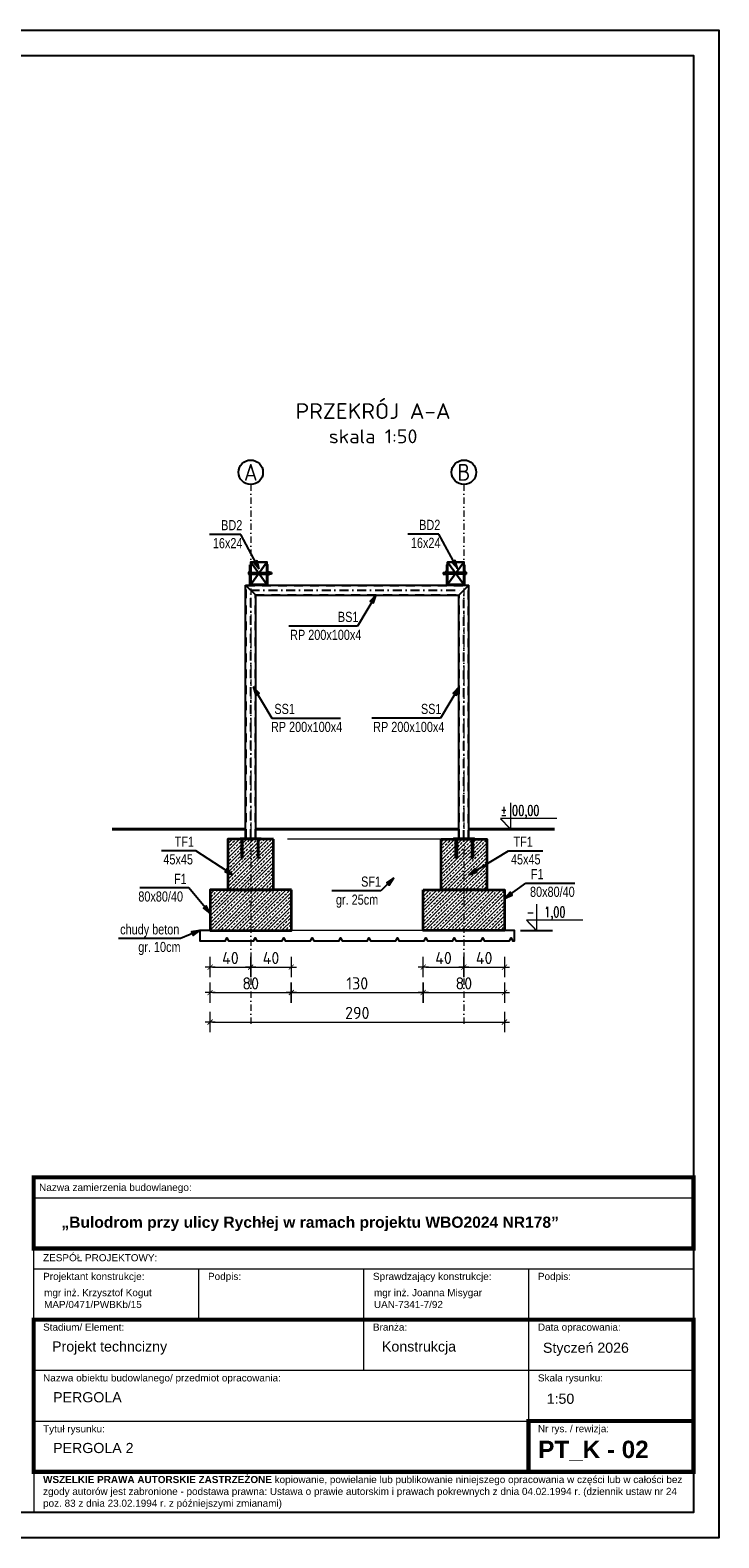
# Model space of a CAD drawing. Header units: millimetres. Extents: x -28780 to -24680, y -4813 to -596.
# Tile 4 of 10: x -25493 to -24814, y -4649 to -3164. Entities that reach past the tile are written whole.
import ezdxf
from ezdxf.enums import TextEntityAlignment as Align

# ---------------------------------------------------------------- set-up
doc = ezdxf.new("R2010")
doc.units = ezdxf.units.MM
doc.header["$LTSCALE"] = 25
doc.set_wipeout_variables(frame=1)
for name, pattern in [('CONTINOUS', [0, 0]), ('DASH', [0.35, 0.25, -0.1]), ('DASHDOT', [1, 0.5, -0.25, 0, -0.25]), ('DASHDOTX2', [50.8, 25.4, -12.7, 0, -12.7]), ('DASHED2', [9.525, 6.35, -3.175]), ('DO', [1, 0.5, -0.24, 0.02, -0.24]), ('DP', [0.63, 0.35, -0.28]), ('KTCR', [1.5, 1, -0.5]), ('MO', [0.7, 0.35, -0.17, 0.01, -0.17])]:
    doc.linetypes.add(name, pattern=pattern)
for name, color, linetype, lineweight in [('0 - PMProj. - N1 _ naw. z kostki granitowej _ ŚCIEŻKI i PLACYKI', 9, 'Continuous', 0), ('0 - PMProj. - Opisy + tabela', 7, 'Continuous', 0), ('0-pm-granica opracowania', 10, 'DASHDOT', 35), ('3 przekrój', 10, 'Continuous', 30), ('3 widok', 151, 'Continuous', 18), ('B_HATCH', 8, 'Continuous', 0), ('C_OPIS OSI', 163, 'CONTINOUS', 25), ('C_OPISY', 51, 'Continuous', 13), ('C_RZĘDNE', 212, 'CONTINOUS', 13), ('C_WYMIARY', 113, 'Continuous', 13), ('E_DREWNO', 37, 'CONTINOUS', 30), ('G_ŻELBET ŚCIANY', 86, 'Continuous', 35), ('MW_osie', 252, 'DASHDOTX2', 9), ('PMProj. - metryka dane', 7, 'Continuous', 0), ('PMProj. - Opisy + tabela', 254, 'Continuous', 0), ('Z WYM 1 100', 130, 'Continuous', 20)]:
    doc.layers.add(name, color=color, linetype=linetype, lineweight=lineweight)
for name, color, linetype in [('0-pm - urządzenia zabawowe dla psów', 4, 'Continuous'), ('BA_odn', 8, 'Continuous'), ('BA_prs', 2, 'Continuous'), ('BA_ram', 2, 'Continuous'), ('BA_txc', 40, 'Continuous'), ('BS_lpd', 1, 'DP'), ('BS_osd', 1, 'DO'), ('BS_osm', 1, 'MO'), ('BS_prg', 3, 'Continuous'), ('BS_sru', 7, 'Continuous'), ('ramka_wewnetrzna', 2, 'Continuous'), ('ramka_zewnetrzna', 1, 'Continuous')]:
    doc.layers.add(name, color=color, linetype=linetype)
doc.styles.add('Arial', font='arial.ttf')
doc.styles.add('Arial Normalny', font='arial.ttf')
doc.styles.add('BIKWYM', font='bikromsw.shx', dxfattribs={"width": 0.8})
doc.styles.add('isocpeur', font='isocpeur.ttf', dxfattribs={"width": 0.95})
doc.styles.add('konstrux', font='txt', dxfattribs={"width": 0.95})
doc.styles.add('roman_s', font='romans.shx', dxfattribs={"width": 0.75})
doc.styles.get("Standard").update_dxf_attribs({"font": 'arial.ttf'})
doc.dimstyles.new('BA_ST_50_cm', dxfattribs={"dimscale": 0.5, "dimtxt": 25, "dimasz": 1.666667, "dimexe": 24, "dimexo": 0, "dimgap": 7.5, "dimtad": 1, "dimdec": 1, "dimrnd": 0.5, "dimdsep": 46, "dimtxsty": 'BIKWYM', "dimblk": 'WYM-ST', "dimcen": 0, "dimdle": 20, "dimclrd": 256, "dimclre": 256, "dimclrt": 7, "dimadec": 0, "dimazin": 0, "dimtfac": 0.033333, "dimtdec": 1, "dimtix": 1, "dimtmove": 2, "dimatfit": 3, "dimldrblk": 'WYM-ST', "dimfxl": 1, "dimtvp": 0.8, "dimtolj": 1, "dimtzin": 0, "dimarcsym": 0})
doc.dimstyles.new('k_50', dxfattribs={"dimtxt": 12, "dimasz": 2.5, "dimexe": 0.18, "dimexo": 0.0625, "dimgap": 3, "dimtad": 1, "dimtoh": 1, "dimdec": 0, "dimzin": 0, "dimdsep": 46, "dimtxsty": 'isocpeur', "dimblk": 'usero', "dimcen": 0.045, "dimse1": 1, "dimse2": 1, "dimclrd": 256, "dimclrt": 256, "dimadec": 0, "dimazin": 0, "dimtfac": 1, "dimtdec": 0, "dimtix": 1, "dimtmove": 0, "dimatfit": 3, "dimldrblk": 'DOT', "dimfxl": 0.18, "dimtolj": 1, "dimtzin": 0, "dimlwd": 0, "dimarcsym": 0})
pattern_1 = [(45, (-4739806.8136, -5496501.1317), (-3.535533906, 3.535533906), []), (45, (-4739803.278, -5496501.1317), (-3.535533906, 3.535533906), [2.5, -1.25])]
pattern_2 = [(45, (-4739806.8136, -5496511.1317), (-3.535533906, 3.535533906), []), (45, (-4739803.278, -5496511.1317), (-3.535533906, 3.535533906), [2.5, -1.25])]

# ---------------------------------------------------------------- blocks, each defined once
blk = doc.blocks.new('*U255')
at = {"layer": 'ramka_wewnetrzna'}
blk.add_lwpolyline([(30, 5), (30, 292), (615, 292), (615, 5)], close=True, dxfattribs=at)
at = {"layer": 'ramka_zewnetrzna'}
blk.add_lwpolyline([(0, 0), (0, 297), (620, 297), (620, 0)], close=True, dxfattribs=at)
for tag, height, p in [('TYTUL', 10, (21.33, -10.84)), ('SKALA', 5, (47.88, -22.75)), ('JEDNOSTKA', 5, (56.5, -30.22))]:
    blk.add_attdef(tag, text='', height=height).set_placement(p, align=Align.MIDDLE_LEFT)
blk = doc.blocks.new('ss5')
at = {"layer": '0 - PMProj. - N1 _ naw. z kostki granitowej _ ŚCIEŻKI i PLACYKI', "color": 130}
for p, q in [((6739769.6, 5501910.8), (6739769.5, 5501910.8)), ((6739769.5, 5501910.8), (6739769.5, 5501910.8)), ((6739769.5, 5501910.8), (6739769.5, 5501910.6)), ((6739769.8, 5501910.8), (6739769.6, 5501910.8)), ((6739770, 5501910.8), (6739769.8, 5501910.8)), ((6739771.2, 5501911.8), (6739769.9, 5501911.8)), ((6739769.9, 5501911.8), (6739769.9, 5501910.8)), ((6739770.2, 5501910.8), (6739770, 5501910.8)), ((6739770.5, 5501910.8), (6739770.2, 5501910.8)), ((6739770.8, 5501910.8), (6739770.5, 5501910.8)), ((6739771.2, 5501910.8), (6739770.8, 5501910.8)), ((6739772.4, 5501911.8), (6739771.2, 5501911.8)), ((6739771.5, 5501910.8), (6739771.2, 5501910.8)), ((6739771.8, 5501910.8), (6739771.5, 5501910.8)), ((6739772.1, 5501910.8), (6739771.8, 5501910.8)), ((6739772.3, 5501910.8), (6739772.1, 5501910.8)), ((6739772.5, 5501910.8), (6739772.3, 5501910.8)), ((6739772.4, 5501910.8), (6739772.4, 5501911.8)), ((6739772.7, 5501910.8), (6739772.5, 5501910.8)), ((6739772.8, 5501910.8), (6739772.7, 5501910.8)), ((6739772.8, 5501910.8), (6739772.8, 5501910.8)), ((6739772.8, 5501910.6), (6739772.8, 5501910.8))]:
    blk.add_line(p, q, dxfattribs=at)
for points in [[(6739769.5, 5501910.6), (6739772.8, 5501910.6)], [(6739771.2, 5501910.8), (6739771.2, 5501911.8)]]:
    blk.add_lwpolyline(points, dxfattribs=at)
at = {"layer": '0-pm - urządzenia zabawowe dla psów', "color": 1, "linetype": 'DASH', "lineweight": 30, "ltscale": 5}
blk.add_lwpolyline([(6739771.2, 5501912.6), (6739771.2, 5501904.9)], dxfattribs=at)
at = {"color": 7, "linetype": 'Continuous', "lineweight": 30, "true_color": 0xffffff}
blk.add_wipeout([(6739769.9, 5501911.8), (6739772.4, 5501911.8), (6739772.4, 5501910.8), (6739772.8, 5501910.8), (6739772.8, 5501910.6), (6739769.5, 5501910.6), (6739769.5, 5501910.8), (6739769.9, 5501910.8)], dxfattribs=at)
blk = doc.blocks.new('WYM-ST')
blk.add_hatch(color=256).paths.add_polyline_path([(0, 0), (-13, 2.9), (-13, -2.9)])
blk.add_lwpolyline([(0, 0), (-13, 2.9), (-13, -2.9), (0, 0)])
blk = doc.blocks.new('usero')
at = {"lineweight": 0}
for p, q in [((-2, 0), (2, 0)), ((0, 4), (0, -4))]:
    blk.add_line(p, q, dxfattribs=at)
at = {"lineweight": 0, "const_width": 0.3}
blk.add_lwpolyline([(1, 1), (-1, -1)], dxfattribs=at)
blk = doc.blocks.new('*D919')
at = {"layer": 'C_WYMIARY', "lineweight": 0}
blk.add_line((-25313.1, -4087.3), (-25278.1, -4087.3), dxfattribs=at)
at = {"layer": 'Defpoints', "color": 0}
for p in [(-25315.6, -4051.3), (-25275.6, -4051.3), (-25275.6, -4087.3)]:
    blk.add_point(p, dxfattribs=at)
at = {"layer": 'C_WYMIARY', "lineweight": 0, "xscale": 2.5, "yscale": 2.5, "zscale": 2.5, "rotation": 180}
blk.add_blockref('usero', (-25315.6, -4087.3), dxfattribs=at)
at = {"layer": 'C_WYMIARY', "lineweight": 0, "xscale": 2.5, "yscale": 2.5, "zscale": 2.5}
blk.add_blockref('usero', (-25275.6, -4087.3), dxfattribs=at)
at = {"layer": 'C_WYMIARY', "insert": (-25295.6, -4078.3), "char_height": 12, "attachment_point": 5, "style": 'isocpeur'}
blk.add_mtext('\\A1;40', dxfattribs=at)
blk = doc.blocks.new('_DOT')
at = {"color": 0, "linetype": 'ByBlock'}
blk.add_line((-0.5, 0), (-1, 0), dxfattribs=at)
at = {"color": 0, "linetype": 'ByBlock', "const_width": 0.5}
blk.add_lwpolyline([(-0.25, 0, 1), (0.25, 0, 1)], format="xyb", close=True, dxfattribs=at)
blk = doc.blocks.new('*D920')
at = {"layer": 'C_WYMIARY', "lineweight": 0}
blk.add_line((-25273.1, -4087.3), (-25238.1, -4087.3), dxfattribs=at)
at = {"layer": 'Defpoints', "color": 0}
for p in [(-25275.6, -4051.3), (-25235.6, -4051.3), (-25235.6, -4087.3)]:
    blk.add_point(p, dxfattribs=at)
at = {"layer": 'C_WYMIARY', "lineweight": 0, "xscale": 2.5, "yscale": 2.5, "zscale": 2.5, "rotation": 180}
blk.add_blockref('usero', (-25275.6, -4087.3), dxfattribs=at)
at = {"layer": 'C_WYMIARY', "lineweight": 0, "xscale": 2.5, "yscale": 2.5, "zscale": 2.5}
blk.add_blockref('usero', (-25235.6, -4087.3), dxfattribs=at)
at = {"layer": 'C_WYMIARY', "insert": (-25255.6, -4078.3), "char_height": 12, "attachment_point": 5, "style": 'isocpeur'}
blk.add_mtext('\\A1;40', dxfattribs=at)
blk = doc.blocks.new('*D921')
at = {"layer": 'C_WYMIARY', "lineweight": 0}
blk.add_line((-25103.1, -4087.3), (-25068.1, -4087.3), dxfattribs=at)
at = {"layer": 'Defpoints', "color": 0}
for p in [(-25065.6, -4011.3), (-25105.6, -4051.3), (-25065.6, -4087.3)]:
    blk.add_point(p, dxfattribs=at)
at = {"layer": 'C_WYMIARY', "lineweight": 0, "xscale": 2.5, "yscale": 2.5, "zscale": 2.5, "rotation": 180}
blk.add_blockref('usero', (-25105.6, -4087.3), dxfattribs=at)
at = {"layer": 'C_WYMIARY', "lineweight": 0, "xscale": 2.5, "yscale": 2.5, "zscale": 2.5}
blk.add_blockref('usero', (-25065.6, -4087.3), dxfattribs=at)
at = {"layer": 'C_WYMIARY', "insert": (-25085.6, -4078.3), "char_height": 12, "attachment_point": 5, "style": 'isocpeur'}
blk.add_mtext('\\A1;40', dxfattribs=at)
blk = doc.blocks.new('*D922')
at = {"layer": 'C_WYMIARY', "lineweight": 0}
blk.add_line((-25063.1, -4087.3), (-25028.1, -4087.3), dxfattribs=at)
at = {"layer": 'Defpoints', "color": 0}
for p in [(-25065.6, -4011.3), (-25025.6, -4011.3), (-25025.6, -4087.3)]:
    blk.add_point(p, dxfattribs=at)
at = {"layer": 'C_WYMIARY', "lineweight": 0, "xscale": 2.5, "yscale": 2.5, "zscale": 2.5, "rotation": 180}
blk.add_blockref('usero', (-25065.6, -4087.3), dxfattribs=at)
at = {"layer": 'C_WYMIARY', "lineweight": 0, "xscale": 2.5, "yscale": 2.5, "zscale": 2.5}
blk.add_blockref('usero', (-25025.6, -4087.3), dxfattribs=at)
at = {"layer": 'C_WYMIARY', "insert": (-25045.6, -4078.3), "char_height": 12, "attachment_point": 5, "style": 'isocpeur'}
blk.add_mtext('\\A1;40', dxfattribs=at)
blk = doc.blocks.new('*D923')
at = {"layer": 'C_WYMIARY', "lineweight": 0}
blk.add_line((-25313.1, -4112.3), (-25238.1, -4112.3), dxfattribs=at)
at = {"layer": 'Defpoints', "color": 0}
for p in [(-25315.6, -4051.3), (-25235.6, -4051.3), (-25235.6, -4112.3)]:
    blk.add_point(p, dxfattribs=at)
at = {"layer": 'C_WYMIARY', "lineweight": 0, "xscale": 2.5, "yscale": 2.5, "zscale": 2.5, "rotation": 180}
blk.add_blockref('usero', (-25315.6, -4112.3), dxfattribs=at)
at = {"layer": 'C_WYMIARY', "lineweight": 0, "xscale": 2.5, "yscale": 2.5, "zscale": 2.5}
blk.add_blockref('usero', (-25235.6, -4112.3), dxfattribs=at)
at = {"layer": 'C_WYMIARY', "insert": (-25275.6, -4103.3), "char_height": 12, "attachment_point": 5, "style": 'isocpeur'}
blk.add_mtext('\\A1;80', dxfattribs=at)
blk = doc.blocks.new('*D924')
at = {"layer": 'C_WYMIARY', "lineweight": 0}
blk.add_line((-25233.1, -4112.3), (-25108.1, -4112.3), dxfattribs=at)
at = {"layer": 'Defpoints', "color": 0}
for p in [(-25235.6, -4051.3), (-25105.6, -4051.3), (-25105.6, -4112.3)]:
    blk.add_point(p, dxfattribs=at)
at = {"layer": 'C_WYMIARY', "lineweight": 0, "xscale": 2.5, "yscale": 2.5, "zscale": 2.5, "rotation": 180}
blk.add_blockref('usero', (-25235.6, -4112.3), dxfattribs=at)
at = {"layer": 'C_WYMIARY', "lineweight": 0, "xscale": 2.5, "yscale": 2.5, "zscale": 2.5}
blk.add_blockref('usero', (-25105.6, -4112.3), dxfattribs=at)
at = {"layer": 'C_WYMIARY', "insert": (-25170.6, -4103.3), "char_height": 12, "attachment_point": 5, "style": 'isocpeur'}
blk.add_mtext('\\A1;130', dxfattribs=at)
blk = doc.blocks.new('*D925')
at = {"layer": 'C_WYMIARY', "lineweight": 0}
blk.add_line((-25103.1, -4112.3), (-25028.1, -4112.3), dxfattribs=at)
at = {"layer": 'Defpoints', "color": 0}
for p in [(-25105.6, -4051.3), (-25025.6, -4051.3), (-25025.6, -4112.3)]:
    blk.add_point(p, dxfattribs=at)
at = {"layer": 'C_WYMIARY', "lineweight": 0, "xscale": 2.5, "yscale": 2.5, "zscale": 2.5, "rotation": 180}
blk.add_blockref('usero', (-25105.6, -4112.3), dxfattribs=at)
at = {"layer": 'C_WYMIARY', "lineweight": 0, "xscale": 2.5, "yscale": 2.5, "zscale": 2.5}
blk.add_blockref('usero', (-25025.6, -4112.3), dxfattribs=at)
at = {"layer": 'C_WYMIARY', "insert": (-25065.6, -4103.3), "char_height": 12, "attachment_point": 5, "style": 'isocpeur'}
blk.add_mtext('\\A1;80', dxfattribs=at)
blk = doc.blocks.new('*D926')
at = {"layer": 'C_WYMIARY', "lineweight": 0}
blk.add_line((-25313.1, -4141.4), (-25028.1, -4141.4), dxfattribs=at)
at = {"layer": 'Defpoints', "color": 0}
for p in [(-25315.6, -4036.3), (-25025.6, -4036.3), (-25025.6, -4141.4)]:
    blk.add_point(p, dxfattribs=at)
at = {"layer": 'C_WYMIARY', "lineweight": 0, "xscale": 2.5, "yscale": 2.5, "zscale": 2.5, "rotation": 180}
blk.add_blockref('usero', (-25315.6, -4141.4), dxfattribs=at)
at = {"layer": 'C_WYMIARY', "lineweight": 0, "xscale": 2.5, "yscale": 2.5, "zscale": 2.5}
blk.add_blockref('usero', (-25025.6, -4141.4), dxfattribs=at)
at = {"layer": 'C_WYMIARY', "insert": (-25170.6, -4132.4), "char_height": 12, "attachment_point": 5, "style": 'isocpeur'}
blk.add_mtext('\\A1;290', dxfattribs=at)
blk = doc.blocks.new('pion_romans01')
at = {"lineweight": 0}
for points in [[(0, 25.9), (0, 0)], [(45.6, 10.3), (-9.8, 10.3)]]:
    blk.add_lwpolyline(points, dxfattribs=at)
at = {"lineweight": 0, "const_width": 1.4}
blk.add_lwpolyline([(-9.8, 10.3), (0, 0)], dxfattribs=at)
at = {"style": 'roman_s', "width": 0.7}
blk.add_attdef('POZIOM', (-9.8, 13.3), '', height=10, dxfattribs=at)

msp = doc.modelspace()

# ---------------------------------------------------------------- hatches: boundary and pattern name
at = {"layer": 'B_HATCH', "lineweight": 15, "transparency": 33554482}
h = msp.add_hatch(dxfattribs=at)
h.set_pattern_fill('ANSI33', color=256, scale=20, angle=360)
h.set_pattern_definition(pattern_2)
h.paths.add_polyline_path([(-25253.06, -3961.29), (-25298.06, -3961.29), (-25298.06, -4011.29), (-25253.06, -4011.29)])
h = msp.add_hatch(dxfattribs=at)
h.set_pattern_fill('ANSI33', color=256, scale=20, angle=360)
h.set_pattern_definition(pattern_2)
h.paths.add_polyline_path([(-25088.06, -3961.29), (-25043.06, -3961.29), (-25043.06, -4011.29), (-25088.06, -4011.29)])
h = msp.add_hatch(dxfattribs=at)
h.set_pattern_fill('ANSI33', color=256, scale=20, angle=360)
h.set_pattern_definition(pattern_1)
h.paths.add_polyline_path([(-25235.56, -4011.29), (-25315.56, -4011.29), (-25315.56, -4051.29), (-25235.56, -4051.29)])
h = msp.add_hatch(dxfattribs=at)
h.set_pattern_fill('ANSI33', color=256, scale=20, angle=360)
h.set_pattern_definition(pattern_1)
h.paths.add_polyline_path([(-25105.56, -4011.29), (-25025.56, -4011.29), (-25025.56, -4051.29), (-25105.56, -4051.29)])

# ---------------------------------------------------------------- linework, layer by layer
for points in [[(-25260.56, -3961.29), (-25280.56, -3961.29)], [(-25009.81, -4051.29), (-24978.31, -4051.29)]]:
    msp.add_lwpolyline(points)
at = {"layer": '0 - PMProj. - Opisy + tabela', "color": 7, "linetype": 'Continuous'}
msp.add_line((-25489.39, -4314.41), (-24839.39, -4314.42), dxfattribs=at)
at = {"layer": '0 - PMProj. - Opisy + tabela', "color": 7, "linetype": 'Continuous', "const_width": 4}
for points in [[(-25489.39, -4294.41), (-24839.39, -4294.42), (-24839.39, -4364.42), (-25489.39, -4364.41)], [(-25489.4, -4434.41), (-24839.4, -4434.41), (-24839.4, -4584.42), (-25489.4, -4584.42)], [(-25001.9, -4534.42), (-24839.4, -4534.42), (-24839.4, -4584.42), (-25001.9, -4584.42)]]:
    msp.add_lwpolyline(points, close=True, dxfattribs=at)
at = {"layer": '0 - PMProj. - Opisy + tabela', "color": 7, "linetype": 'Continuous'}
for points in [[(-25489.39, -4294.41), (-24839.39, -4294.42)], [(-25489.4, -4434.41), (-25489.39, -4364.41), (-24839.39, -4364.42), (-24839.4, -4434.42)], [(-25489.39, -4364.41), (-24839.39, -4364.42)], [(-25489.4, -4384.41), (-24839.4, -4384.42)], [(-25489.39, -4384.41), (-24839.39, -4384.42)], [(-25326.89, -4384.41), (-25326.9, -4434.41)], [(-25164.39, -4384.41), (-25164.4, -4484.41)], [(-25164.39, -4384.41), (-25164.4, -4484.41)], [(-25001.89, -4384.42), (-25001.9, -4584.42)], [(-25489.4, -4434.41), (-24839.4, -4434.42)], [(-25489.4, -4434.41), (-24839.4, -4434.42)], [(-25489.4, -4484.41), (-24839.4, -4484.42)], [(-25489.4, -4534.41), (-24839.4, -4534.42)], [(-25489.4, -4584.41), (-25489.4, -4584.41), (-24839.4, -4584.42)], [(-25489.4, -4584.41), (-24839.4, -4584.42)], [(-25489.4, -4584.41), (-24839.4, -4584.42)], [(-25489.4, -4584.41), (-25489.4, -4584.41), (-24839.4, -4584.42)], [(-25489.4, -4584.41), (-24839.4, -4584.42)], [(-25489.4, -4584.41), (-24839.4, -4584.42)]]:
    msp.add_lwpolyline(points, dxfattribs=at)
for points in [[(-25489.4, -4434.41), (-24839.4, -4434.42), (-24839.4, -4584.42), (-25489.4, -4584.41)], [(-25489.4, -4624.41), (-24839.4, -4624.42), (-24839.4, -4584.42), (-25489.4, -4584.41)], [(-25489.4, -4624.41), (-24839.4, -4624.42), (-24839.4, -4584.42), (-25489.4, -4584.41)]]:
    msp.add_lwpolyline(points, close=True, dxfattribs=at)
at = {"layer": '0-pm-granica opracowania', "color": 4, "linetype": 'KTCR', "ltscale": 5}
for points in [[(-25283.62, -3961.29), (-25284.5, -3961.29), (-25284.5, -3979.98), (-25283.62, -3979.98)], [(-25267.75, -3961.29), (-25268.62, -3961.29), (-25268.62, -3979.98), (-25267.75, -3979.98)]]:
    msp.add_lwpolyline(points, close=True, dxfattribs=at)
at = {"layer": '3 przekrój'}
for points in [[(-25280.56, -3951.29, 3, 3, 0), (-25412.39, -3951.29, 0, 0, 0)], [(-25070.56, -3951.29, 3, 3, 0), (-25270.56, -3951.29, 0, 0, 0)], [(-24976.11, -3951.29, 3, 3, 0), (-25060.56, -3951.29, 0, 0, 0)]]:
    msp.add_lwpolyline(points, format="xyseb", dxfattribs=at)
at = {"layer": '3 widok'}
for points in [[(-25280.56, -3711.09), (-25060.56, -3711.09)], [(-25280.56, -3711.09), (-25280.56, -3960.29)], [(-25060.56, -3711.09), (-25060.56, -3960.29)], [(-25070.56, -3721.09), (-25270.56, -3721.09)], [(-25270.56, -3721.09), (-25270.56, -3960.29)], [(-25070.56, -3721.09), (-25070.56, -3951.29)], [(-25070.56, -3951.29), (-25070.56, -3961.29)], [(-25060.56, -3951.29), (-25060.56, -3960.29)]]:
    msp.add_lwpolyline(points, dxfattribs=at)
at = {"layer": '3 widok', "linetype": 'DASHED2'}
for points in [[(-25080.56, -3961.29), (-25080.56, -3961.29), (-25260.56, -3961.29)], [(-25105.56, -4051.29), (-25235.56, -4051.29)]]:
    msp.add_lwpolyline(points, dxfattribs=at)
at = {"layer": 'BA_prs'}
msp.add_lwpolyline([(-25315.56, -4051.29), (-25325.56, -4051.29), (-25325.56, -4061.29), (-25300.56, -4061.29), (-25299.06, -4058.29), (-25297.56, -4061.29), (-25272.56, -4061.29), (-25271.06, -4058.29), (-25269.56, -4061.29), (-25244.56, -4061.29), (-25243.06, -4058.29), (-25241.56, -4061.29), (-25216.56, -4061.29), (-25215.06, -4058.29), (-25213.56, -4061.29), (-25188.56, -4061.29), (-25187.06, -4058.29), (-25185.56, -4061.29), (-25160.56, -4061.29), (-25159.06, -4058.29), (-25157.56, -4061.29), (-25132.56, -4061.29), (-25131.06, -4058.29), (-25129.56, -4061.29), (-25104.56, -4061.29), (-25103.06, -4058.29), (-25101.56, -4061.29), (-25076.56, -4061.29), (-25075.06, -4058.29), (-25073.56, -4061.29), (-25048.56, -4061.29), (-25047.06, -4058.29), (-25045.56, -4061.29), (-25020.56, -4061.29), (-25019.06, -4058.29), (-25017.56, -4061.29), (-25015.56, -4061.29), (-25015.56, -4051.29), (-25025.56, -4051.29)], dxfattribs=at)
at = {"layer": 'BS_lpd'}
for p, q in [((-25280.16, -3960.29), (-25280.16, -3711.49)), ((-25280.16, -3711.49), (-25060.96, -3711.49)), ((-25270.96, -3720.69), (-25070.16, -3720.69)), ((-25270.96, -3960.29), (-25270.96, -3721.09))]:
    msp.add_line(p, q, dxfattribs=at)
at = {"layer": 'BS_osd'}
for p, q in [((-25277.66, -3699.31), (-25255.26, -3699.31)), ((-25063.46, -3699.29), (-25085.86, -3699.29))]:
    msp.add_line(p, q, dxfattribs=at)
at = {"layer": 'BS_osm'}
for p, q in [((-25275.56, -3960.29), (-25275.56, -3716.09)), ((-25275.56, -3716.09), (-25065.56, -3716.09))]:
    msp.add_line(p, q, dxfattribs=at)
at = {"layer": 'BS_prg'}
for p, q in [((-25280.56, -3960.29), (-25280.56, -3711.09)), ((-25280.56, -3711.09), (-25270.56, -3721.09)), ((-25280.56, -3711.09), (-25060.56, -3711.09)), ((-25280.56, -3711.09), (-25270.56, -3721.09)), ((-25070.56, -3721.09), (-25060.56, -3711.09)), ((-25060.56, -3711.09), (-25070.56, -3721.09)), ((-25270.56, -3960.29), (-25270.56, -3721.09)), ((-25270.56, -3721.09), (-25070.56, -3721.09)), ((-25280.56, -3960.29), (-25270.56, -3960.29))]:
    msp.add_line(p, q, dxfattribs=at)
for points in [[(-25276.36, -3691.09), (-25275.56, -3691.09), (-25275.56, -3711.09), (-25276.36, -3711.09)], [(-25259.56, -3711.09), (-25258.76, -3711.09), (-25258.76, -3691.09), (-25259.56, -3691.09)], [(-25081.56, -3711.09), (-25082.36, -3711.09), (-25082.36, -3691.09), (-25081.56, -3691.09)], [(-25064.76, -3691.09), (-25065.56, -3691.09), (-25065.56, -3711.09), (-25064.76, -3711.09)], [(-25265.56, -3961.29), (-25285.56, -3961.29), (-25285.56, -3960.29), (-25265.56, -3960.29)]]:
    msp.add_lwpolyline(points, close=True, dxfattribs=at)
at = {"layer": 'BS_sru'}
for p, q in [((-25277.66, -3698.27), (-25277.66, -3700.35)), ((-25277.56, -3697.92), (-25276.66, -3697.92)), ((-25277.56, -3698.62), (-25276.66, -3698.62)), ((-25277.56, -3700), (-25276.66, -3700)), ((-25277.56, -3700.69), (-25276.66, -3700.69)), ((-25276.36, -3697.81), (-25276.66, -3697.81)), ((-25276.66, -3697.81), (-25276.66, -3700.81)), ((-25276.66, -3697.92), (-25276.66, -3700.69)), ((-25276.36, -3700.81), (-25276.66, -3700.81)), ((-25276.36, -3697.81), (-25276.36, -3700.81)), ((-25276.36, -3698.51), (-25258.76, -3698.51)), ((-25276.36, -3700.11), (-25258.76, -3700.11)), ((-25258.76, -3697.81), (-25258.76, -3700.81)), ((-25258.76, -3697.81), (-25258.46, -3697.81)), ((-25258.76, -3700.81), (-25258.46, -3700.81)), ((-25258.46, -3697.81), (-25258.46, -3700.81)), ((-25258.46, -3698.27), (-25258.46, -3700.35)), ((-25258.31, -3697.92), (-25257.13, -3697.92)), ((-25258.31, -3698.62), (-25257.13, -3698.62)), ((-25258.31, -3700), (-25257.13, -3700)), ((-25258.31, -3700.69), (-25257.13, -3700.69)), ((-25256.98, -3698.27), (-25256.98, -3700.35)), ((-25255.26, -3698.51), (-25256.98, -3698.51)), ((-25255.26, -3700.11), (-25256.98, -3700.11)), ((-25255.26, -3698.51), (-25255.26, -3700.11)), ((-25085.86, -3698.49), (-25085.86, -3700.09)), ((-25085.86, -3698.49), (-25084.14, -3698.49)), ((-25085.86, -3700.09), (-25084.14, -3700.09)), ((-25084.14, -3698.25), (-25084.14, -3700.33)), ((-25082.81, -3697.91), (-25083.99, -3697.91)), ((-25082.81, -3698.6), (-25083.99, -3698.6)), ((-25082.81, -3699.98), (-25083.99, -3699.98)), ((-25082.81, -3700.68), (-25083.99, -3700.68)), ((-25082.36, -3697.79), (-25082.66, -3697.79)), ((-25082.66, -3697.79), (-25082.66, -3700.79)), ((-25082.66, -3698.25), (-25082.66, -3700.33)), ((-25082.36, -3700.79), (-25082.66, -3700.79)), ((-25082.36, -3697.79), (-25082.36, -3700.79)), ((-25064.76, -3698.49), (-25082.36, -3698.49)), ((-25064.76, -3700.09), (-25082.36, -3700.09)), ((-25064.76, -3697.79), (-25064.76, -3700.79)), ((-25064.76, -3697.79), (-25064.46, -3697.79)), ((-25064.76, -3700.79), (-25064.46, -3700.79)), ((-25064.46, -3697.79), (-25064.46, -3700.79)), ((-25063.56, -3697.91), (-25064.46, -3697.91)), ((-25064.46, -3697.91), (-25064.46, -3700.68)), ((-25063.56, -3698.6), (-25064.46, -3698.6)), ((-25063.56, -3699.98), (-25064.46, -3699.98)), ((-25063.56, -3700.68), (-25064.46, -3700.68)), ((-25063.46, -3698.25), (-25063.46, -3700.33))]:
    msp.add_line(p, q, dxfattribs=at)
at = {"layer": 'BS_sru', "color": 1}
for p, q in [((-25255.26, -3698.71), (-25256.98, -3698.71)), ((-25255.26, -3699.91), (-25256.98, -3699.91)), ((-25085.86, -3698.69), (-25084.14, -3698.69)), ((-25085.86, -3699.89), (-25084.14, -3699.89))]:
    msp.add_line(p, q, dxfattribs=at)
at = {"layer": 'BS_sru'}
for centre, radius, start, end in [((-25277.01, -3698.27), 0.65, 147.79577, 212.20423), ((-25275.21, -3699.31), 2.45, 163.57358, 196.42642), ((-25277.01, -3700.35), 0.65, 147.79577, 212.20423), ((-25257.98, -3698.27), 0.479, 133.73185, 226.26815), ((-25256.76, -3699.31), 1.7, 155.88348, 204.11652), ((-25257.98, -3700.35), 0.479, 133.73185, 226.26815), ((-25257.46, -3698.27), 0.479, 313.73185, 46.26815), ((-25258.67, -3699.31), 1.7, 335.88348, 24.11652), ((-25257.46, -3700.35), 0.479, 313.73185, 46.26815), ((-25083.66, -3698.25), 0.479, 133.73185, 226.26815), ((-25082.44, -3699.29), 1.7, 155.88348, 204.11652), ((-25083.66, -3700.33), 0.479, 133.73185, 226.26815), ((-25083.14, -3698.25), 0.479, 313.73185, 46.26815), ((-25084.35, -3699.29), 1.7, 335.88348, 24.11652), ((-25083.14, -3700.33), 0.479, 313.73185, 46.26815), ((-25064.11, -3698.25), 0.65, 327.79577, 32.20423), ((-25065.91, -3699.29), 2.45, 343.57358, 16.42642), ((-25064.11, -3700.33), 0.65, 327.79577, 32.20423)]:
    msp.add_arc(centre, radius, start, end, dxfattribs=at)
at = {"layer": 'C_OPIS OSI', "color": 131}
for centre in [(-25275.56, -3599.92), (-25065.56, -3599.92)]:
    msp.add_circle(centre, 12.06, dxfattribs=at)
at = {"layer": 'E_DREWNO'}
for points in [[(-25275.56, -3710.29), (-25259.56, -3710.29), (-25259.56, -3688.29), (-25275.56, -3688.29)], [(-25065.56, -3710.29), (-25081.56, -3710.29), (-25081.56, -3688.29), (-25065.56, -3688.29)]]:
    msp.add_lwpolyline(points, close=True, dxfattribs=at)
for points in [[(-25259.56, -3688.29), (-25275.56, -3710.29)], [(-25275.56, -3688.29), (-25259.56, -3710.29)], [(-25081.56, -3688.29), (-25065.56, -3710.29)], [(-25065.56, -3688.29), (-25081.56, -3710.29)]]:
    msp.add_lwpolyline(points, dxfattribs=at)
at = {"layer": 'G_ŻELBET ŚCIANY', "ltscale": 0.25}
for points in [[(-25253.06, -3961.2), (-25298.06, -3961.29), (-25298.06, -4011.29), (-25253.06, -4011.2)], [(-25088.06, -3961.29), (-25043.06, -3961.29), (-25043.06, -4011.29), (-25088.06, -4011.29)], [(-25235.56, -4011.29), (-25315.56, -4011.29), (-25315.56, -4051.29), (-25235.56, -4051.29)], [(-25105.56, -4011.29), (-25025.56, -4011.29), (-25025.56, -4051.29), (-25105.56, -4051.29)]]:
    msp.add_lwpolyline(points, close=True, dxfattribs=at)
at = {"layer": 'MW_osie', "ltscale": 0.01}
msp.add_lwpolyline([(-25275.56, -3611.97), (-25275.56, -4143.34)], dxfattribs=at)
at = {"layer": 'PMProj. - Opisy + tabela'}
msp.add_lwpolyline([(-25489.3, -4624.42), (-24839.4, -4624.42)], dxfattribs=at)
at = {"layer": 'Z WYM 1 100'}
for p, q in [((-25280.56, -3721.09), (-25280.56, -3711.09)), ((-25070.56, -3721.09), (-25060.56, -3711.09))]:
    msp.add_line(p, q, dxfattribs=at)

# ---------------------------------------------------------------- block references
at = {"layer": 'BA_ram', "xscale": 5, "yscale": 5, "zscale": 5}
msp.add_blockref('*U255', (-27914.4, -4649.42), dxfattribs=at)
at = {"layer": 'C_RZĘDNE'}
for p, values in [((-25019.71, -3951.29), {'POZIOM': '%%P 00,00'}), ((-24994.06, -4051.29), {'POZIOM': '-  1,00'})]:
    msp.add_blockref('pion_romans01', p, dxfattribs=at).add_auto_attribs(values)

# ---------------------------------------------------------------- texts
at = {"layer": '0 - PMProj. - Opisy + tabela', "color": 7, "linetype": 'Continuous', "attachment_point": 1, "rotation": 359.99958, "style": 'Arial'}
for s, insert, char_height, width in [('Nazwa zamierzenia budowlanego:', (-25484.1, -4300.69), 7.0692, 194.0556), ('{\\fArial|b1|i0|c238|p34;\\C256;„Bulodrom przy ulicy Rychłej w ramach projektu WBO2024 NR178”}', (-25462.11, -4333.02), 11, 632.5134), ('ZESPÓŁ PROJEKTOWY:', (-25480.13, -4370), 7, 147.2372), ('Podpis:', (-25317.63, -4388.37), 7, 147.2372), ('Podpis:', (-24992.63, -4388.37), 7, 147.2372), ('Stadium/ Element:', (-25480.13, -4438.37), 7, 260.7966), ('Branża:', (-25155.13, -4438.37), 7, 260.7966), ('Data opracowania:', (-24992.63, -4438.37), 7, 147.2372), ('\\pxt22.499,142.5,307.49;{\\H1.0799x;Projekt techncizny}', (-25471.27, -4455.92), 9.26, 623.7601), ('\\pxt22.499,142.5,307.49;{\\H1.0799x;Konstrukcja}', (-25146.27, -4455.92), 9.26, 623.7601), ('{\\H1.0799x;Styczeń 2026\\H0.926002x;}\\P\\pxt22.499001,142.51,307.49; ', (-24987.67, -4457.17), 9.26, 623.7601), ('Nazwa obiektu budowlanego/ przedmiot opracowania:', (-25480.13, -4488.37), 7, 260.7966), ('Skala rysunku:', (-24992.63, -4488.37), 7, 147.2372), ('\\pxt22.499,142.51,307.49;{\\H1.0799x;PERGOLA}', (-25470.21, -4505.92), 9.26, 623.7601), ('\\pxt22.499,142.5,307.49;{\\H1.0799x;1:50}', (-24984.01, -4507.41), 9.26, 78.0225), ('Tytuł rysunku:', (-25480.13, -4538.57), 7, 147.2372), ('Nr rys. / rewizja:', (-24992.63, -4538.37), 7, 147.2372), ('\\pxt224.99,1425.1,3074.9;{\\H1.0799x;PERGOLA 2}', (-25470.21, -4555.92), 9.26, 623.7601), ('{\\fArial|b1|i0|c238|p34;PT_K - 02}', (-24992.36, -4553.75), 17.096, 680.8514), ('{\\fArial|b1|i0|c238|p34;WSZELKIE PRAWA AUTORSKIE ZASTRZEŻONE \\fArial|b0|i0|c238|p34;kopiowanie, powielanie lub publikowanie niniejszego opracowania w części lub w całości bez zgody autorów jest zabronione - podstawa prawna: Ustawa o prawie autorskim i prawach pokrewnych z dnia 04.02.1994 r. (dziennik ustaw nr 24 poz. 83 z dnia 23.02.1994 r. z późniejszymi zmianami)}', (-25480.13, -4588.49), 7, 632.3443)]:
    msp.add_mtext(s, dxfattribs=dict(at, insert=insert, char_height=char_height, width=width))
at = {"layer": 'BA_txc', "style": 'konstrux', "width": 0.8}
for s, p in [('BD2', (-25304.68, -3656.99)), ('BD2', (-25109.6, -3656.71)), ('16x24', (-25312.86, -3674.7)), ('16x24', (-25117.77, -3674.42)), ('BS1', (-25189.68, -3747.3)), ('RP 200x100x4', (-25236.76, -3765.02)), ('SS1', (-25252.31, -3837.98)), ('SS1', (-25107.89, -3837.98)), ('RP 200x100x4', (-25255.63, -3855.69)), ('RP 200x100x4', (-25154.96, -3855.69)), ('TF1', (-25350.49, -3968.8)), ('TF1', (-25016.73, -3968.8)), ('45x45', (-25361.61, -3986.14)), ('45x45', (-25019.2, -3986.14)), ('F1', (-24999.55, -4000.75)), ('F1', (-25351.17, -4005.38)), ('SF1', (-25166.82, -4008.07)), ('80x80/40', (-25000.42, -4018.1)), ('80x80/40', (-25386.29, -4022.72)), ('gr. 25cm', (-25191.6, -4025.82)), ('chudy beton', (-25404.19, -4055.07)), ('gr. 10cm', (-25386.35, -4072.42))]:
    msp.add_text(s, height=10, dxfattribs=at).set_placement(p)
at = {"layer": 'C_OPIS OSI', "color": 131, "style": 'isocpeur', "width": 0.9}
for s, p in [('A', (-25275.56, -3599.92)), ('B', (-25065.56, -3599.92))]:
    msp.add_text(s, height=16.65, rotation=360, dxfattribs=at).set_placement(p, align=Align.MIDDLE)
at = {"layer": 'C_OPISY', "insert": (-25154.99, -3531.86), "char_height": 15.48, "width": 701.9873, "attachment_point": 2, "style": 'isocpeur'}
msp.add_mtext('{\\W1.05;PRZEKRÓJ A-A\\P\\A1;\\H0.8837x;skala 1:50 }', dxfattribs=at)
at = {"layer": 'PMProj. - metryka dane', "color": 7, "transparency": 33554687, "attachment_point": 1, "style": 'Arial Normalny'}
for s, insert, char_height, width in [('Projektant konstrukcje:', (-25480.13, -4388.37), 7.0682, 194.027), ('Sprawdzający konstrukcje:', (-25155.18, -4388.37), 7.0682, 194.027), ('{\\C256;mgr inż. Krzysztof Kogut\\PMAP/0471/PWBKb/15}', (-25479.1, -4404.39), 6.999, 368.7953), ('{\\C256;mgr inż. Joanna Misygar\\PUAN-7341-7/92}', (-25154.15, -4404.39), 6.999, 368.7953)]:
    msp.add_mtext(s, dxfattribs=dict(at, insert=insert, char_height=char_height, width=width))

# ---------------------------------------------------------------- dimensions: what is measured, and where the dimension line sits
at = {"layer": 'C_WYMIARY'}
for base, p1, p2, override, picture, middle in [((-25065.56, -4087.3), (-25105.56, -4051.29), (-25065.56, -4011.29), {"dimblk": 'usero', "dimtmove": 1}, '*D921', (-25085.56, -4078.3)), ((-25025.56, -4087.3), (-25065.56, -4011.29), (-25025.56, -4011.29), {"dimblk": 'usero', "dimtmove": 1}, '*D922', (-25045.56, -4078.3)), ((-25025.56, -4141.37), (-25315.56, -4036.29), (-25025.56, -4036.29), {"dimblk": 'usero', "dimtmove": 1}, '*D926', (-25170.56, -4132.37)), ((-25275.56, -4087.3), (-25315.56, -4051.29), (-25275.56, -4051.29), {"dimblk": 'usero', "dimtmove": 1}, '*D919', (-25295.56, -4078.3)), ((-25235.56, -4112.32), (-25315.56, -4051.29), (-25235.56, -4051.29), {"dimblk": 'usero', "dimtmove": 1}, '*D923', (-25275.56, -4103.32)), ((-25235.56, -4087.3), (-25275.56, -4051.29), (-25235.56, -4051.29), {"dimblk": 'usero', "dimtmove": 1}, '*D920', (-25255.56, -4078.3)), ((-25105.56, -4112.32), (-25235.56, -4051.29), (-25105.56, -4051.29), {"dimtmove": 1}, '*D924', (-25170.56, -4103.32)), ((-25025.56, -4112.32), (-25105.56, -4051.29), (-25025.56, -4051.29), {"dimtmove": 1}, '*D925', (-25065.56, -4103.32))]:
    dim = msp.add_linear_dim(base=base, p1=p1, p2=p2, dimstyle='k_50', override=override, dxfattribs=at)
    dim.commit()
    dim.dimension.update_dxf_attribs({"geometry": picture, "text_midpoint": middle})

# ---------------------------------------------------------------- leaders
at = {"layer": 'BA_odn'}
for points in [[(-25267.12, -3695.06), (-25285.36, -3661.2), (-25316.03, -3661.2)], [(-25072.03, -3694.78), (-25090.28, -3660.92), (-25120.94, -3660.92)], [(-25152.12, -3720.69), (-25170.36, -3751.52), (-25238, -3751.52)], [(-25273.07, -3811.36), (-25254.83, -3842.19), (-25187.18, -3842.19)], [(-25070.32, -3811.36), (-25088.56, -3842.19), (-25156.21, -3842.19)], [(-25293.06, -3996.29), (-25329.51, -3972.64), (-25363.45, -3972.64)], [(-25060.66, -3996.29), (-25021.7, -3972.64), (-24987.76, -3972.64)], [(-25315.56, -4034.39), (-25336.59, -4009.22), (-25384.69, -4009.22)], [(-25134.51, -3999.5), (-25147.49, -4012.28), (-25195.6, -4012.28)], [(-25025.56, -4019.77), (-25004.52, -4004.6), (-24956.42, -4004.6)], [(-25325.56, -4051.29), (-25344.71, -4059.05), (-25405.8, -4059.05)]]:
    msp.add_leader(points, dimstyle='BA_ST_50_cm', override={"dimasz": 1.25}, dxfattribs=at)

# ---------------------------------------------------------------- next in the draw order: block references
at = {"layer": '0-pm - urządzenia zabawowe dla psów', "color": 3, "linetype": 'Continuous', "lineweight": 30, "xscale": -0.5, "yscale": 0.5, "zscale": 0.5}
for p in [(3344812.64, -2754916.39), (3344828.52, -2754916.39)]:
    msp.add_blockref('ss5', p, dxfattribs=at)

# ---------------------------------------------------------------- next in the draw order: linework, layer by layer
at = {"layer": '0-pm-granica opracowania', "color": 4, "linetype": 'KTCR', "ltscale": 5}
for points in [[(-25073.37, -3961.29), (-25072.5, -3961.29), (-25072.5, -3979.98), (-25073.37, -3979.98)], [(-25057.5, -3961.29), (-25056.62, -3961.29), (-25056.62, -3979.98), (-25057.5, -3979.98)]]:
    msp.add_lwpolyline(points, close=True, dxfattribs=at)
at = {"layer": 'BS_lpd'}
for p, q in [((-25060.96, -3961.29), (-25060.96, -3711.49)), ((-25070.16, -3960.29), (-25070.16, -3720.69))]:
    msp.add_line(p, q, dxfattribs=at)
at = {"layer": 'BS_osm'}
msp.add_line((-25065.56, -3961.29), (-25065.56, -3716.09), dxfattribs=at)
at = {"layer": 'BS_prg'}
for p, q in [((-25060.56, -3960.29), (-25060.56, -3711.09)), ((-25070.56, -3960.29), (-25070.56, -3721.09)), ((-25070.56, -3960.29), (-25060.56, -3960.29))]:
    msp.add_line(p, q, dxfattribs=at)
msp.add_lwpolyline([(-25055.56, -3961.29), (-25075.56, -3961.29), (-25075.56, -3960.29), (-25055.56, -3960.29)], close=True, dxfattribs=at)
at = {"layer": 'MW_osie', "ltscale": 0.01}
msp.add_lwpolyline([(-25065.56, -3611.97), (-25065.56, -4143.34)], dxfattribs=at)

doc.saveas('drawing.dxf')
